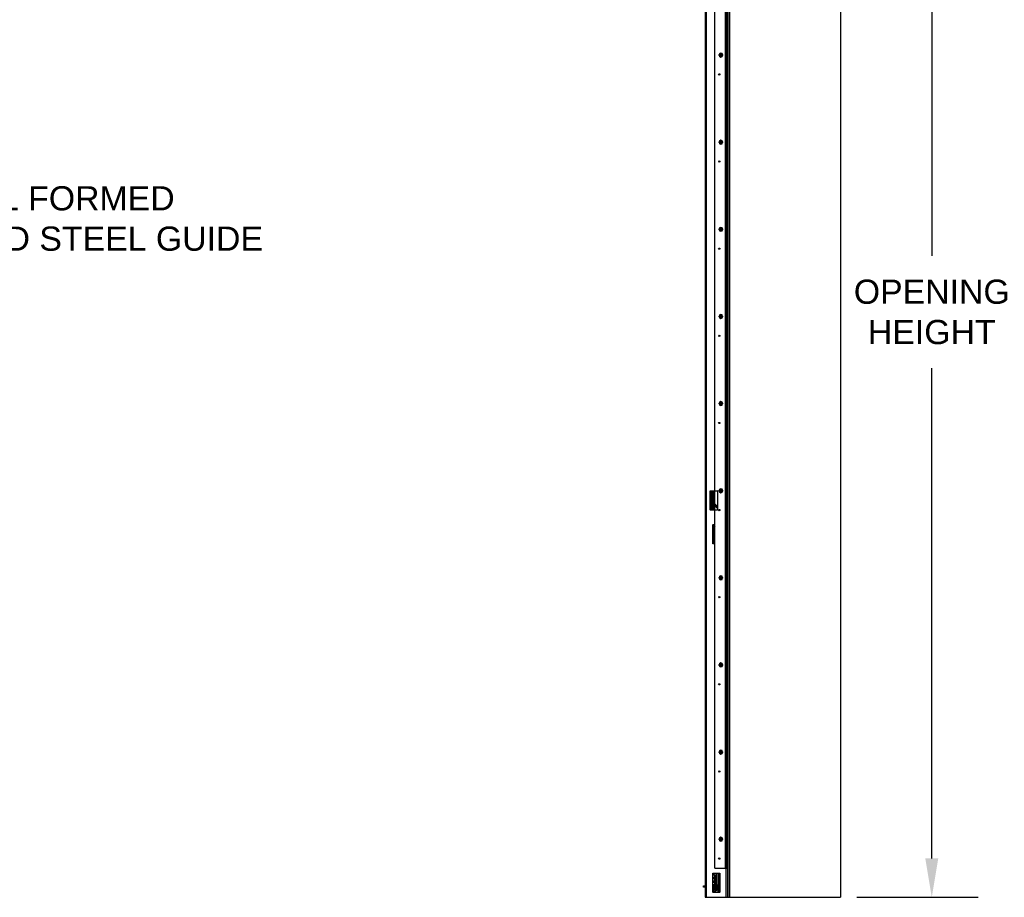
# Model space of a CAD drawing. Header units: inches. Extents: x 170 to 197.4, y 234.4 to 247.7.
# Tile 14 of 21: x 182.8 to 186.6, y 239.9 to 243.3. Entities that reach past the tile are written whole.
import ezdxf
from ezdxf import colors
from ezdxf.entities.mleader import LeaderData, LeaderLine
from ezdxf.math import Vec2, Vec3

# ---------------------------------------------------------------- set-up
doc = ezdxf.new("R2010")
doc.units = ezdxf.units.IN
doc.header["$LTSCALE"] = 0.25
doc.header["$MEASUREMENT"] = 0
doc.layers.add('780CD', color=7, linetype='Continuous')
doc.layers.add('ANNOTATIONS', color=1, linetype='Continuous')
doc.styles.add('ARIAL', font='arial.ttf', dxfattribs={"height": 0.09375})
doc.styles.get("Standard").update_dxf_attribs({"font": 'romans.shx'})
doc.dimstyles.new('DIMSTYLE_1', dxfattribs={"dimtxt": 0.125, "dimasz": 0.15, "dimexe": 0.18, "dimexo": 0.0625, "dimgap": 0.09, "dimtad": 0, "dimtih": 1, "dimtoh": 1, "dimlfac": 26.666667, "dimzin": 4, "dimdsep": 46, "dimtxsty": 'Standard', "dimcen": 0.09, "dimadec": 0, "dimazin": 0, "dimtp": 0.01, "dimtm": 0.01, "dimtfac": 1, "dimtofl": 0, "dimtmove": 0, "dimatfit": 3, "dimfxl": 1, "dimtolj": 1, "dimtzin": 4, "dimarcsym": 0})

# ---------------------------------------------------------------- blocks, each defined once
blk = doc.blocks.new('*D8')
at = {"layer": 'ANNOTATIONS', "color": 0, "linetype": 'Continuous', "lineweight": -2, "transparency": 16777216}
for p, q in [((186.0474, 244.4374), (186.518, 244.4374)), ((186.338, 244.2874), (186.338, 242.3883)), ((186.338, 240.0543), (186.338, 241.9534)), ((186.0477, 239.9043), (186.518, 239.9043))]:
    blk.add_line(p, q, dxfattribs=at)
at = {"layer": 'ANNOTATIONS', "color": 0, "linetype": 'Continuous', "transparency": 16777216}
for points in [[(186.313, 244.2874), (186.363, 244.2874), (186.338, 244.4374)], [(186.313, 240.0543), (186.363, 240.0543), (186.338, 239.9043)]]:
    blk.add_solid(points, dxfattribs=at)
at = {"layer": 'defpoints', "color": 0, "linetype": 'Continuous', "transparency": 16777216}
for p in [(185.9849, 244.4374), (185.9852, 239.9043), (186.338, 239.9043)]:
    blk.add_point(p, dxfattribs=at)
at = {"layer": 'ANNOTATIONS', "color": 0, "linetype": 'Continuous', "transparency": 16777216, "insert": (186.338, 242.1709), "char_height": 0.09375, "attachment_point": 5, "style": 'ARIAL'}
blk.add_mtext('\\A1;OPENING\\PHEIGHT', dxfattribs=at)

msp = doc.modelspace()

# ---------------------------------------------------------------- linework, layer by layer
at = {"layer": '780CD', "linetype": 'Continuous'}
for p, q in [((185.98486, 245.43982), (185.98486, 239.90388)), ((185.55442, 245.33418), (185.55442, 239.90388)), ((185.45999, 244.3122), (185.45999, 239.90388)), ((185.46562, 239.90388), (185.46562, 244.30657)), ((185.49809, 241.47888), (185.49809, 244.2741)), ((185.53897, 240.01638), (185.53897, 244.23322)), ((185.54347, 240.01638), (185.54347, 244.23044)), ((185.54797, 240.01638), (185.54797, 244.25154)), ((185.54907, 239.90388), (185.54907, 244.25154)), ((185.51525, 243.16479), (185.51525, 243.16797)), ((185.51783, 243.15981), (185.51783, 243.17295)), ((185.52149, 243.15871), (185.52149, 243.17406)), ((185.52655, 243.16167), (185.52655, 243.1711)), ((185.52743, 243.16797), (185.52743, 243.16479)), ((185.51525, 242.82729), (185.51525, 242.83047)), ((185.51783, 242.82231), (185.51783, 242.83545)), ((185.52149, 242.82121), (185.52149, 242.83656)), ((185.52655, 242.82417), (185.52655, 242.8336)), ((185.52743, 242.83047), (185.52743, 242.82729)), ((185.51525, 242.48979), (185.51525, 242.49297)), ((185.51783, 242.48481), (185.51783, 242.49795)), ((185.52149, 242.48371), (185.52149, 242.49906)), ((185.52655, 242.48667), (185.52655, 242.4961)), ((185.52743, 242.49297), (185.52743, 242.48979)), ((185.51525, 242.15229), (185.51525, 242.15547)), ((185.51783, 242.14731), (185.51783, 242.16045)), ((185.52149, 242.14621), (185.52149, 242.16156)), ((185.52655, 242.14917), (185.52655, 242.1586)), ((185.52743, 242.15547), (185.52743, 242.15229)), ((185.51525, 241.81479), (185.51525, 241.81797)), ((185.51783, 241.80981), (185.51783, 241.82295)), ((185.52149, 241.80871), (185.52149, 241.82406)), ((185.52655, 241.81167), (185.52655, 241.8211)), ((185.52743, 241.81797), (185.52743, 241.81479)), ((185.51783, 241.47231), (185.51783, 241.48545)), ((185.52149, 241.47121), (185.52149, 241.48656)), ((185.52655, 241.47417), (185.52655, 241.4836)), ((185.47954, 241.47323), (185.48744, 241.47818)), ((185.47954, 241.40463), (185.47954, 241.47813)), ((185.47954, 241.47232), (185.48284, 241.47438)), ((185.48029, 241.47888), (185.50692, 241.47888)), ((185.48103, 241.47888), (185.48103, 241.47416)), ((185.48284, 241.44063), (185.48284, 241.47438)), ((185.48609, 241.47888), (185.48609, 241.47733)), ((185.48737, 241.47888), (185.48737, 241.47818)), ((185.48797, 241.43423), (185.48797, 241.47888)), ((185.48797, 241.4772), (185.49265, 241.4772)), ((185.48872, 241.43391), (185.48872, 241.47888)), ((185.4919, 241.43465), (185.4919, 241.47888)), ((185.49265, 241.43518), (185.49265, 241.47888)), ((185.4937, 241.44841), (185.4937, 241.4666)), ((185.4946, 241.47888), (185.4946, 241.46484)), ((185.4946, 241.45017), (185.4946, 241.43137)), ((185.49517, 241.46339), (185.49517, 241.47888)), ((185.49517, 241.4308), (185.49517, 241.45162)), ((185.4979, 241.42807), (185.4979, 241.47888)), ((185.50767, 241.47813), (185.50767, 241.40463)), ((185.51525, 241.47729), (185.51525, 241.48047)), ((185.52743, 241.48047), (185.52743, 241.47729)), ((185.48284, 241.44063), (185.47954, 241.44269)), ((185.48744, 241.43684), (185.47954, 241.44178)), ((185.48103, 241.44085), (185.48103, 241.40388)), ((185.48609, 241.43768), (185.48609, 241.40388)), ((185.48737, 241.43684), (185.48737, 241.43423)), ((185.48797, 241.43782), (185.49265, 241.43782)), ((185.48875, 241.43332), (185.49202, 241.43332)), ((185.48926, 241.43138), (185.48926, 241.42971)), ((185.48926, 241.42864), (185.48926, 241.40388)), ((185.50353, 241.41713), (185.48928, 241.43138)), ((185.49007, 241.42771), (185.50768, 241.4101)), ((185.50767, 241.41096), (185.49049, 241.42813)), ((185.49321, 241.42822), (185.49639, 241.42822)), ((185.50024, 241.42119), (185.49321, 241.42822)), ((185.50619, 241.41978), (185.49397, 241.432)), ((185.4946, 241.42606), (185.4946, 241.42402)), ((185.4946, 241.42317), (185.4946, 241.40388)), ((185.49517, 241.42346), (185.49517, 241.4255)), ((185.49517, 241.40388), (185.49517, 241.42261)), ((185.50183, 241.42278), (185.49639, 241.42822)), ((185.4979, 241.42072), (185.4979, 241.42276)), ((185.4979, 241.40388), (185.4979, 241.41987)), ((185.50183, 241.42278), (185.50024, 241.42119)), ((185.50619, 241.41872), (185.50459, 241.41713)), ((185.50692, 241.40388), (185.48029, 241.40388)), ((185.49809, 240.01638), (185.49809, 241.40388)), ((185.48965, 241.27338), (185.48965, 241.34688)), ((185.48965, 241.3316), (185.49809, 241.34004)), ((185.48965, 241.3293), (185.49202, 241.3293)), ((185.49809, 241.34236), (185.49007, 241.33434)), ((185.4904, 241.34763), (185.49809, 241.34763)), ((185.49049, 241.33392), (185.49809, 241.34151)), ((185.49321, 241.33439), (185.49809, 241.33927)), ((185.49639, 241.33439), (185.49321, 241.33439)), ((185.49397, 241.33061), (185.49809, 241.33473)), ((185.4946, 241.34763), (185.4946, 241.33887)), ((185.4946, 241.33803), (185.4946, 241.33655)), ((185.4946, 241.33125), (185.4946, 241.31244)), ((185.49517, 241.33944), (185.49517, 241.34763)), ((185.49517, 241.33711), (185.49517, 241.33859)), ((185.49517, 241.31099), (185.49517, 241.33181)), ((185.49639, 241.33439), (185.49809, 241.33609)), ((185.48965, 241.3248), (185.49265, 241.3248)), ((185.4919, 241.28225), (185.4919, 241.32796)), ((185.49265, 241.28278), (185.49265, 241.32743)), ((185.4937, 241.29601), (185.4937, 241.3142)), ((185.4946, 241.29777), (185.4946, 241.27897)), ((185.49517, 241.2784), (185.49517, 241.29922)), ((185.48965, 241.28542), (185.49265, 241.28542)), ((185.48965, 241.28092), (185.49202, 241.28092)), ((185.49564, 241.27263), (185.48965, 241.27861)), ((185.49007, 241.27531), (185.49275, 241.27263)), ((185.49809, 241.27263), (185.4904, 241.27263)), ((185.4936, 241.27263), (185.49049, 241.27573)), ((185.49321, 241.27582), (185.49639, 241.27582)), ((185.4964, 241.27263), (185.49321, 241.27582)), ((185.49809, 241.27548), (185.49397, 241.2796)), ((185.4946, 241.27366), (185.4946, 241.27263)), ((185.49517, 241.27263), (185.49517, 241.2731)), ((185.49809, 241.27412), (185.49639, 241.27582)), ((185.51525, 241.13979), (185.51525, 241.14297)), ((185.51783, 241.13481), (185.51783, 241.14795)), ((185.52149, 241.13371), (185.52149, 241.14906)), ((185.52655, 241.13667), (185.52655, 241.1461)), ((185.52743, 241.14297), (185.52743, 241.13979)), ((185.51525, 240.80229), (185.51525, 240.80547)), ((185.51783, 240.79731), (185.51783, 240.81045)), ((185.52149, 240.79621), (185.52149, 240.81156)), ((185.52655, 240.79917), (185.52655, 240.8086)), ((185.52743, 240.80547), (185.52743, 240.80229)), ((185.51525, 240.46479), (185.51525, 240.46797)), ((185.51783, 240.45981), (185.51783, 240.47295)), ((185.52149, 240.45871), (185.52149, 240.47406)), ((185.52655, 240.46167), (185.52655, 240.4711)), ((185.52743, 240.46797), (185.52743, 240.46479)), ((185.51525, 240.12729), (185.51525, 240.13047)), ((185.51783, 240.12231), (185.51783, 240.13545)), ((185.52149, 240.12121), (185.52149, 240.13656)), ((185.52655, 240.12417), (185.52655, 240.1336)), ((185.52743, 240.13047), (185.52743, 240.12729)), ((185.48965, 239.92338), (185.48965, 239.99688)), ((185.4904, 239.99763), (185.51703, 239.99763)), ((185.4946, 239.99763), (185.4946, 239.9906)), ((185.49517, 239.9906), (185.49517, 239.99763)), ((185.49809, 240.01638), (185.54797, 240.01638)), ((185.50349, 239.99547), (185.50349, 239.99763)), ((185.50537, 239.99547), (185.50537, 239.99763)), ((185.50612, 239.9531), (185.50612, 239.99763)), ((185.5108, 239.99763), (185.5108, 239.94372)), ((185.5108, 239.99538), (185.51783, 239.99538)), ((185.51305, 239.94523), (185.51305, 239.99763)), ((185.51778, 239.99688), (185.51778, 239.92338)), ((185.54197, 239.90388), (185.54197, 240.01638)), ((185.54759, 239.90388), (185.54759, 240.01638)), ((185.48965, 239.9906), (185.50612, 239.9906)), ((185.48965, 239.98132), (185.49598, 239.98132)), ((185.48965, 239.97658), (185.49598, 239.97658)), ((185.48965, 239.96712), (185.49598, 239.96712)), ((185.48965, 239.96238), (185.49598, 239.96238)), ((185.49598, 239.98132), (185.49674, 239.98001)), ((185.49598, 239.96238), (185.49674, 239.96369)), ((185.49674, 239.98475), (185.49918, 239.98475)), ((185.49674, 239.98475), (185.49674, 239.95895)), ((185.49674, 239.95895), (185.49918, 239.95895)), ((185.49738, 239.98475), (185.49738, 239.9906)), ((185.49738, 239.9531), (185.49738, 239.95895)), ((185.49918, 239.98475), (185.49918, 239.95895)), ((185.49918, 239.97815), (185.50207, 239.97815)), ((185.49918, 239.96555), (185.50207, 239.96555)), ((185.50207, 239.9531), (185.50207, 239.9906)), ((185.50612, 239.97185), (185.50207, 239.97185)), ((185.45455, 239.94841), (185.45999, 239.94841)), ((185.45455, 239.94372), (185.45455, 239.94841)), ((185.45999, 239.94372), (185.45455, 239.94372)), ((185.48965, 239.9531), (185.50612, 239.9531)), ((185.48965, 239.94841), (185.50143, 239.94841)), ((185.50143, 239.94372), (185.48965, 239.94372)), ((185.51703, 239.92263), (185.4904, 239.92263)), ((185.4946, 239.9531), (185.4946, 239.94841)), ((185.4946, 239.94372), (185.4946, 239.92263)), ((185.49517, 239.94841), (185.49517, 239.9531)), ((185.49517, 239.92263), (185.49517, 239.94372)), ((185.49787, 239.92263), (185.49787, 239.9231)), ((185.49918, 239.92263), (185.49918, 239.9231)), ((185.50021, 239.9381), (185.51427, 239.9381)), ((185.50021, 239.93585), (185.50021, 239.9381)), ((185.5048, 239.93585), (185.50021, 239.93585)), ((185.50968, 239.9426), (185.50143, 239.9426)), ((185.51305, 239.94035), (185.50143, 239.94035)), ((185.50143, 239.93547), (185.5033, 239.93547)), ((185.50143, 239.93322), (185.5033, 239.93322)), ((185.50537, 239.93274), (185.50537, 239.93529)), ((185.50912, 239.93529), (185.50912, 239.93274)), ((185.51427, 239.93585), (185.50968, 239.93585)), ((185.51009, 239.94952), (185.51009, 239.94268)), ((185.51009, 239.94035), (185.51009, 239.9381)), ((185.51009, 239.93585), (185.51009, 239.9346)), ((185.51009, 239.9341), (185.51009, 239.93203)), ((185.51009, 239.93064), (185.51009, 239.92497)), ((185.51118, 239.93547), (185.51305, 239.93547)), ((185.51118, 239.93322), (185.51305, 239.93322)), ((185.51427, 239.9381), (185.51427, 239.93585)), ((185.5153, 239.9231), (185.5153, 239.92263)), ((185.51662, 239.9231), (185.51662, 239.92263)), ((185.45999, 239.90388), (185.98486, 239.90388))]:
    msp.add_line(p, q, dxfattribs=at)
for centre in [(185.51497, 243.09138), (185.51497, 242.75388), (185.51497, 242.41638), (185.51497, 242.07888), (185.51497, 241.74138), (185.51497, 241.40388), (185.51497, 241.06638), (185.51497, 240.72888), (185.51497, 240.39138), (185.51497, 240.05388)]:
    msp.add_circle(centre, 0.00234, dxfattribs=at)
for centre, radius, start, end in [((185.52134, 243.16797), 0.00609, 0, 180), ((185.52134, 243.16479), 0.00609, 180, 0), ((185.52134, 242.83047), 0.00609, 0, 180), ((185.52134, 242.82729), 0.00609, 180, 0), ((185.52134, 242.49297), 0.00609, 0, 180), ((185.52134, 242.48979), 0.00609, 180, 0), ((185.52134, 242.15547), 0.00609, 0, 180), ((185.52134, 242.15229), 0.00609, 180, 0), ((185.52134, 241.81797), 0.00609, 0, 180), ((185.52134, 241.81479), 0.00609, 180, 0), ((185.52134, 241.48047), 0.00609, 0, 180), ((185.48029, 241.47813), 0.00075, 90, 180), ((185.48684, 241.47913), 0.00112, 302.05738, 347.15947), ((185.49322, 241.46632), 0.000562, 30.35545, 180), ((185.49322, 241.44869), 0.000562, 180, 329.64455), ((185.47817, 241.45751), 0.018, 329.64455, 30.35545), ((185.50692, 241.47813), 0.00075, 0, 90), ((185.52134, 241.47729), 0.00609, 180, 0), ((185.49659, 241.43423), 0.00923, 180, 225), ((185.48684, 241.43588), 0.00112, 0, 57.94262), ((185.49247, 241.43456), 0.0045, 180, 225), ((185.49659, 241.43423), 0.00863, 180, 225), ((185.48875, 241.43407), 0.00075, 187.6382, 270.00455), ((185.49202, 241.43407), 0.00075, 270.00009, 12.25023), ((185.49715, 241.43518), 0.0045, 180, 225), ((185.50406, 241.41766), 0.00075, 225, 315), ((185.50566, 241.41925), 0.00075, 315, 45), ((185.48029, 241.40463), 0.00075, 180, 270), ((185.50692, 241.40463), 0.00075, 270, 0), ((185.49659, 241.32782), 0.00923, 135, 138.91018), ((185.4904, 241.34688), 0.00075, 90, 180), ((185.49659, 241.32782), 0.00863, 135, 143.63233), ((185.49202, 241.32855), 0.00075, 347.74954, 89.99929), ((185.49715, 241.32743), 0.0045, 135, 180), ((185.49322, 241.31392), 0.000562, 30.35545, 180), ((185.49322, 241.29629), 0.000562, 180, 329.64455), ((185.47817, 241.30511), 0.018, 329.64455, 30.35545), ((185.49659, 241.28183), 0.00923, 221.08982, 225), ((185.49659, 241.28183), 0.00863, 216.36767, 225), ((185.4904, 241.27338), 0.00075, 180, 270), ((185.49202, 241.28167), 0.00075, 270.00009, 12.25023), ((185.49715, 241.28278), 0.0045, 180, 225), ((185.52134, 241.14297), 0.00609, 0, 180), ((185.52134, 241.13979), 0.00609, 180, 0), ((185.52134, 240.80547), 0.00609, 0, 180), ((185.52134, 240.80229), 0.00609, 180, 0), ((185.52134, 240.46797), 0.00609, 0, 180), ((185.52134, 240.46479), 0.00609, 180, 0), ((185.52134, 240.13047), 0.00609, 0, 180), ((185.52134, 240.12729), 0.00609, 180, 0), ((185.4904, 239.99688), 0.00075, 90, 180), ((185.50443, 239.99547), 0.000937, 180, 0), ((185.51703, 239.99688), 0.00075, 0, 90), ((185.50683, 239.97306), 0.01172, 20.63009, 57.94737), ((185.50683, 239.97064), 0.01172, 302.05263, 339.36991), ((185.4904, 239.92338), 0.00075, 180, 270), ((185.50143, 239.93791), 0.00469, 90, 270), ((185.50724, 239.9231), 0.00937, 104.19856, 180), ((185.50143, 239.93791), 0.00244, 90, 270), ((185.50724, 239.9231), 0.00806, 0, 180), ((185.50143, 239.9531), 0.00937, 270, 0), ((185.50143, 239.9531), 0.00469, 270, 0), ((185.5033, 239.93435), 0.00112, 270, 90), ((185.5048, 239.93529), 0.000562, 0, 90), ((185.5048, 239.93274), 0.000562, 284.19853, 0), ((185.50775, 239.92497), 0.00234, 270, 0), ((185.50968, 239.93529), 0.000562, 90, 180), ((185.50968, 239.93274), 0.000562, 180, 255.80147), ((185.50724, 239.9231), 0.00937, 0, 75.80144), ((185.50968, 239.94372), 0.00112, 270, 0), ((185.51118, 239.93435), 0.00112, 90, 270), ((185.51643, 239.94523), 0.00337, 180, 245.25427), ((185.51305, 239.93791), 0.00469, 270, 65.2529), ((185.51305, 239.93791), 0.00244, 270, 90), ((185.51703, 239.92338), 0.00075, 270, 0)]:
    msp.add_arc(centre, radius, start, end, dxfattribs=at)
for points in [[(185.4824, 241.47502), (185.48244, 241.47498), (185.48254, 241.47484), (185.48268, 241.47463), (185.48284, 241.47438)], [(185.48284, 241.47438), (185.48391, 241.47516), (185.48494, 241.4759), (185.48585, 241.47656), (185.48661, 241.47711), (185.4872, 241.47754)], [(185.48744, 241.47818), (185.48728, 241.47802), (185.4872, 241.4778), (185.4872, 241.47754)], [(185.4872, 241.47754), (185.48741, 241.47772), (185.48759, 241.47794), (185.48775, 241.4782)], [(185.48775, 241.4782), (185.48787, 241.47851), (185.48794, 241.47882), (185.48795, 241.47888)], [(185.4824, 241.43999), (185.48244, 241.44004), (185.48254, 241.44017), (185.48268, 241.44038), (185.48284, 241.44063)], [(185.4872, 241.43747), (185.48661, 241.4379), (185.48585, 241.43845), (185.48494, 241.43911), (185.48391, 241.43985), (185.48284, 241.44063)], [(185.48744, 241.43684), (185.48728, 241.43699), (185.4872, 241.43722), (185.4872, 241.43747)], [(185.48776, 241.43679), (185.4876, 241.43706), (185.48741, 241.43729), (185.4872, 241.43747)], [(185.48797, 241.43588), (185.48795, 241.43618), (185.48788, 241.43649), (185.48776, 241.43679)], [(185.48797, 241.43456), (185.48802, 241.43432), (185.48819, 241.4341), (185.48843, 241.43396), (185.48872, 241.43391)], [(185.48875, 241.43332), (185.48874, 241.43338), (185.48873, 241.43358), (185.48872, 241.43391)], [(185.48955, 241.43163), (185.48942, 241.43179), (185.4891, 241.43228), (185.48893, 241.43266), (185.48884, 241.43293), (185.48879, 241.43312), (185.48877, 241.43324), (185.48876, 241.4333), (185.48875, 241.43332)], [(185.48928, 241.43138), (185.48944, 241.43129), (185.48963, 241.43127), (185.48985, 241.43132)], [(185.48985, 241.43132), (185.48955, 241.43163)], [(185.49321, 241.42822), (185.4919, 241.42943), (185.49078, 241.43047), (185.48985, 241.43132)], [(185.4919, 241.43465), (185.49219, 241.43469), (185.49243, 241.43481), (185.4926, 241.43498), (185.49265, 241.43518)], [(185.49202, 241.43332), (185.49202, 241.43333), (185.49201, 241.43338), (185.492, 241.43348), (185.49197, 241.43364), (185.49194, 241.43387), (185.49192, 241.4342), (185.4919, 241.43465)], [(185.49348, 241.43091), (185.49322, 241.43116), (185.49298, 241.43144), (185.49275, 241.43174), (185.49256, 241.43204), (185.49239, 241.43234), (185.49226, 241.43263), (185.49216, 241.43289), (185.49209, 241.43311), (185.49204, 241.43326), (185.49202, 241.43332)], [(185.49263, 241.42804), (185.49276, 241.428), (185.49297, 241.42807), (185.49321, 241.42822)], [(185.49348, 241.43091), (185.49373, 241.43108), (185.49393, 241.43131), (185.49405, 241.43157), (185.49406, 241.43181), (185.49397, 241.432)], [(185.49639, 241.42822), (185.49529, 241.42924), (185.49432, 241.43014), (185.49348, 241.43091)], [(185.49639, 241.42822), (185.49659, 241.42841), (185.49676, 241.42862), (185.49687, 241.42882), (185.49691, 241.42899), (185.49687, 241.4291)], [(185.49966, 241.421), (185.4998, 241.42097), (185.5, 241.42103), (185.50024, 241.42119)], [(185.50459, 241.41713), (185.50445, 241.41722), (185.5041, 241.41751), (185.50363, 241.41794), (185.50307, 241.41845), (185.50249, 241.41901), (185.5019, 241.41957), (185.50133, 241.42012), (185.50078, 241.42066), (185.50024, 241.42119)], [(185.50183, 241.42278), (185.50203, 241.42297), (185.5022, 241.42318), (185.50231, 241.42338), (185.50235, 241.42354), (185.50232, 241.42365)], [(185.50619, 241.41872), (185.50604, 241.41881), (185.5057, 241.4191), (185.50522, 241.41953), (185.50467, 241.42004), (185.50409, 241.42059), (185.5035, 241.42115), (185.50293, 241.42171), (185.50237, 241.42225), (185.50183, 241.42278)], [(185.48964, 241.33109), (185.48985, 241.33129)], [(185.48965, 241.33134), (185.48985, 241.33129)], [(185.48985, 241.33129), (185.49078, 241.33215), (185.4919, 241.33318), (185.49321, 241.33439)], [(185.4919, 241.32796), (185.49192, 241.32841), (185.49194, 241.32874), (185.49197, 241.32897), (185.492, 241.32913), (185.49201, 241.32923), (185.49202, 241.32928), (185.49202, 241.3293)], [(185.49202, 241.3293), (185.49204, 241.32935), (185.49209, 241.3295), (185.49216, 241.32973), (185.49227, 241.32999), (185.4924, 241.33028), (185.49256, 241.33058), (185.49276, 241.33088), (185.49298, 241.33117), (185.49322, 241.33145), (185.49348, 241.3317)], [(185.49263, 241.33458), (185.49276, 241.33461), (185.49297, 241.33455), (185.49321, 241.33439)], [(185.49348, 241.3317), (185.49432, 241.33248), (185.49529, 241.33337), (185.49639, 241.33439)], [(185.49348, 241.3317), (185.49373, 241.33153), (185.49393, 241.3313), (185.49405, 241.33104), (185.49406, 241.3308), (185.49397, 241.33061)], [(185.49639, 241.33439), (185.49659, 241.3342), (185.49676, 241.33399), (185.49687, 241.33379), (185.49691, 241.33362), (185.49687, 241.33352)], [(185.4919, 241.32796), (185.49219, 241.32792), (185.49243, 241.3278), (185.4926, 241.32763), (185.49265, 241.32743)], [(185.48985, 241.27892), (185.48964, 241.27912)], [(185.48965, 241.27887), (185.48985, 241.27892)], [(185.49321, 241.27582), (185.4919, 241.27703), (185.49078, 241.27807), (185.48985, 241.27892)], [(185.4919, 241.28225), (185.49219, 241.28229), (185.49243, 241.28241), (185.4926, 241.28258), (185.49265, 241.28278)], [(185.49202, 241.28092), (185.49202, 241.28093), (185.49201, 241.28098), (185.492, 241.28108), (185.49197, 241.28124), (185.49194, 241.28147), (185.49192, 241.2818), (185.4919, 241.28225)], [(185.49348, 241.27851), (185.49322, 241.27876), (185.49298, 241.27904), (185.49275, 241.27934), (185.49256, 241.27964), (185.49239, 241.27994), (185.49226, 241.28023), (185.49216, 241.28049), (185.49209, 241.28071), (185.49204, 241.28086), (185.49202, 241.28092)], [(185.49263, 241.27564), (185.49276, 241.2756), (185.49297, 241.27567), (185.49321, 241.27582)], [(185.49348, 241.27851), (185.49373, 241.27868), (185.49393, 241.27891), (185.49405, 241.27917), (185.49406, 241.27941), (185.49397, 241.2796)], [(185.49639, 241.27582), (185.49529, 241.27684), (185.49432, 241.27774), (185.49348, 241.27851)], [(185.49639, 241.27582), (185.49659, 241.27601), (185.49676, 241.27622), (185.49687, 241.27642), (185.49691, 241.27659), (185.49687, 241.2767)], [(185.49598, 239.98132), (185.49627, 239.98077), (185.49649, 239.98024), (185.49663, 239.97973), (185.49671, 239.97921), (185.49671, 239.97869), (185.49663, 239.97818), (185.49649, 239.97766), (185.49627, 239.97713), (185.49598, 239.97658)], [(185.49598, 239.97658), (185.49624, 239.9756), (185.49645, 239.97465), (185.49659, 239.97371), (185.49669, 239.97278), (185.49672, 239.97185)], [(185.49672, 239.97185), (185.49669, 239.97091), (185.49659, 239.96998), (185.49645, 239.96904), (185.49624, 239.96809), (185.49598, 239.96712)], [(185.49598, 239.96712), (185.49627, 239.96657), (185.49649, 239.96604), (185.49663, 239.96552), (185.49671, 239.96501), (185.49671, 239.96449), (185.49663, 239.96397), (185.49649, 239.96346), (185.49627, 239.96293), (185.49598, 239.96238)]]:
    msp.add_spline(points, degree=3, dxfattribs=at)

# ---------------------------------------------------------------- dimensions: what is measured, and where the dimension line sits
at = {"layer": 'ANNOTATIONS', "linetype": 'Continuous'}
dim = msp.add_linear_dim(base=(186.33803, 239.90432), p1=(185.98491, 244.43743), p2=(185.98516, 239.90432), angle=90, text='OPENING\\PHEIGHT', dimstyle='DIMSTYLE_1', override={"dimtxt": 0.08, "dimtxsty": 'ARIAL'}, dxfattribs=at)
dim.commit()
dim.dimension.update_dxf_attribs({"geometry": '*D8', "text_midpoint": (186.33803, 242.17088)})

# ---------------------------------------------------------------- leaders
at = {"layer": 'ANNOTATIONS'}
ml = msp.add_multileader_mtext('Standard', dxfattribs=at)
ml.set_content('14 GA. ROLL FORMED  GALVANIZED STEEL GUIDE', color=256, style='ARIAL')
ml.set_leader_properties()
ml.build(insert=Vec2(0, 0))
ml.multileader.update_dxf_attribs({"dogleg_length": 0.36, "arrow_head_size": 0.09375})
ctx = ml.context
ctx.base_point, ctx.char_height, ctx.arrow_head_size, ctx.landing_gap_size, ctx.plane_origin = Vec3(181.92608, 242.61078), 0.09375, 0.09375, 0.09, Vec3(181.14104, 242.17755)
notes = []
notes.append((ctx, [(0, (1, 1, 0), (181.82812, 242.61078), (1, 0), 0.09796, [(0, [(181.61563, 242.21626)], 0, [])])]))
ctx.mtext.insert, ctx.mtext.width, ctx.mtext.flow_direction = Vec3(182.01608, 242.65845), 1.7447527, 5
for ctx, leaders in notes:
    for number, flags, end, landing, length, lines in leaders:
        leader = LeaderData()
        leader.index, (leader.has_last_leader_line, leader.has_dogleg_vector, leader.attachment_direction) = number, flags
        leader.last_leader_point, leader.dogleg_vector, leader.dogleg_length = Vec3(end), Vec3(landing), length
        for number, points, colour, breaks in lines:
            line = LeaderLine()
            line.index, line.vertices, line.color, line.breaks = number, Vec3.list(points), colors.encode_raw_color(colour), breaks
            leader.lines.append(line)
        ctx.leaders.append(leader)

doc.saveas('drawing.dxf')
